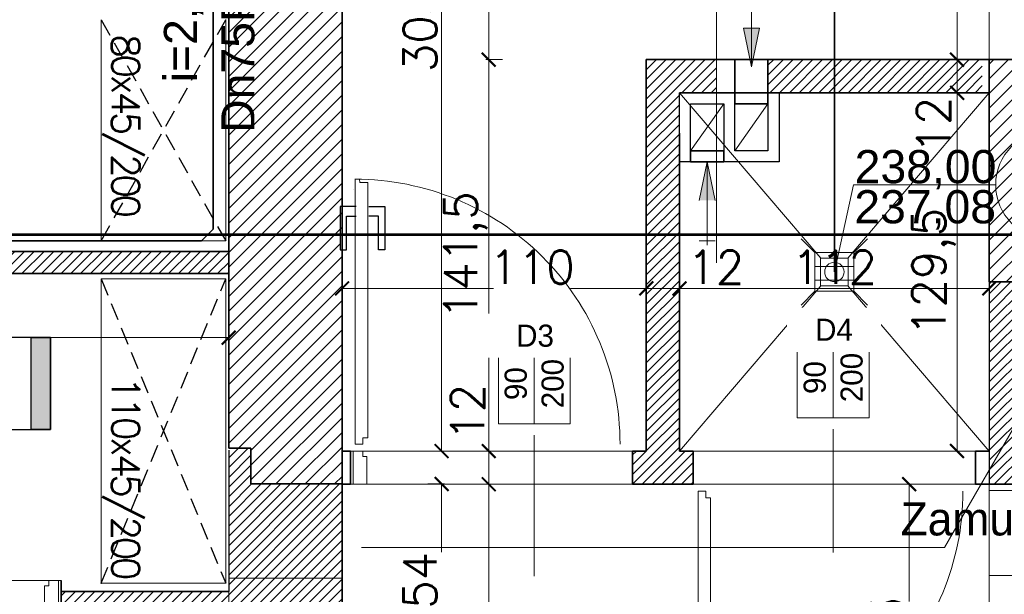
# Model space of a CAD drawing. Header units: millimetres. Extents: x -740 to 33545, y 5178 to 22494.
# Tile 116 of 250: x 9529 to 9885, y 10966 to 11173. Entities that reach past the tile are written whole.
import ezdxf
from ezdxf.lldxf.tags import DXFTag

# ---------------------------------------------------------------- set-up
doc = ezdxf.new("R2010")
doc.units = ezdxf.units.MM
doc.header["$MEASUREMENT"] = 0
doc.linetypes.add('DASHED2', pattern=[9.525, 6.35, -3.175])
doc.layers.get('Defpoints').update_dxf_attribs({"color": 252})
for name, color, linetype, lineweight in [('_IS_EKO_KS_opis', 7, 'Continuous', 15), ('_IS_EKO_KS_prow_w_posadzce', 34, 'Continuous', 35), ('_IS_EKO_opis', 7, 'Continuous', 18), ('A_istniejÄ…ce Ĺ›ciany', 252, 'Continuous', 35), ('A_izolacja', 252, 'Continuous', 9), ('A_l.przekrojowa', 252, 'Continuous', 30), ('A_l.przerywana', 252, 'ICAD_ISO03W100', 9), ('A_linia przekrojowa', 252, 'Continuous', 30), ('A_opisy', 252, 'Continuous', 15), ('A_projektowane sciany', 252, 'Continuous', 35), ('k_wyburzenia widoczne', 252, 'PNEUMATIC2', 18), ('l. przekrojowa', 252, 'Continuous', 30), ('l.przerywana', 252, 'ICAD_ISO03W100', 5), ('l.wypeĹ‚nien', 252, 'Continuous', 5), ('Nowe_820-G Rysunki Obrazki_Nr_piĂłra__23', 252, 'Continuous', 15), ('wymiarowanie', 252, 'Continuous', 9)]:
    doc.layers.add(name, color=color, linetype=linetype, lineweight=lineweight)
for name, color, linetype in [('D-opis', 252, 'Continuous'), ('stolarka', 252, 'Continuous'), ('tabelki opis', 252, 'Continuous'), ('TECHNOLOGIA KUCHNI', 252, 'Continuous'), ('ULTRA-GASTRO TECHNOLOGIA', 252, 'Continuous')]:
    doc.layers.add(name, color=color, linetype=linetype)
doc.styles.add('Arial_1', font='arial.ttf')
doc.styles.add('ROMANS', font='romans')
doc.styles.add('styl2', font='simplex.shx')
tags = doc.linetypes.add('DASH', pattern=[15, 10, -5]).pattern_tags.tags
tags[6:7] = [DXFTag(74, 4), DXFTag(75, 0), DXFTag(340, '0'), DXFTag(46, 0.0), DXFTag(50, 0.0), DXFTag(44, 0.0), DXFTag(45, 0.0)]
tags[4:5] = [DXFTag(74, 4), DXFTag(75, 0), DXFTag(340, '0'), DXFTag(46, 0.0), DXFTag(50, 0.0), DXFTag(44, 0.0), DXFTag(45, 0.0)]
tags = doc.linetypes.add('ICAD_ISO03W100', pattern=[30, 12, -18]).pattern_tags.tags
tags[6:7] = [DXFTag(74, 4), DXFTag(75, 0), DXFTag(340, '0'), DXFTag(46, 1.0), DXFTag(50, 0.0), DXFTag(44, 0.0), DXFTag(45, 0.0)]
tags[4:5] = [DXFTag(74, 4), DXFTag(75, 0), DXFTag(340, '0'), DXFTag(46, 1.0), DXFTag(50, 0.0), DXFTag(44, 0.0), DXFTag(45, 0.0)]
doc.linetypes.add('PNEUMATIC2', pattern='A,0.5,-0.25,["//",Standard,S=0.2,R=0,X=-0.1,Y=-0.1],-0.25', length=1)
doc.dimstyles.new('Skala 1-50', dxfattribs={"dimtxt": 12, "dimasz": 5, "dimexe": 1, "dimexo": 1, "dimgap": 1.5, "dimtad": 1, "dimdec": 1, "dimrnd": 0.5, "dimtxsty": 'styl2', "dimblk": 'ARCHTICK', "dimcen": 5, "dimadec": 0, "dimazin": 0, "dimtfac": 1, "dimtdec": 1, "dimtmove": 1, "dimatfit": 3, "dimldrblk": 'ARCHTICK', "dimfxl": 0, "dimlwd": -1, "dimlwe": -1, "dimarcsym": 0})

# ---------------------------------------------------------------- blocks, each defined once
blk = doc.blocks.new('_ArchTick')
at = {"color": 0, "linetype": 'ByBlock', "const_width": 0.15}
blk.add_lwpolyline([(-0.5, -0.5), (0.5, 0.5)], dxfattribs=at)
blk = doc.blocks.new('*D1150')
at = {"layer": 'Defpoints', "color": 0}
for p in [(9604.19, 11058.36), (9392.19, 11045.19), (9604.19, 11029.7)]:
    blk.add_point(p, dxfattribs=at)
at = {"layer": 'wymiarowanie', "color": 0}
for p, q in [((9392.19, 11053.36), (9392.19, 11059.36)), ((9392.19, 11058.36), (9604.19, 11058.36)), ((9604.19, 11053.36), (9604.19, 11059.36))]:
    blk.add_line(p, q, dxfattribs=at)
at = {"layer": 'wymiarowanie', "color": 0, "xscale": 5, "yscale": 5, "zscale": 5, "rotation": 180}
blk.add_blockref('_ArchTick', (9392.19, 11058.36), dxfattribs=at)
at = {"layer": 'wymiarowanie', "color": 0, "xscale": 5, "yscale": 5, "zscale": 5}
blk.add_blockref('_ArchTick', (9604.19, 11058.36), dxfattribs=at)
at = {"layer": 'wymiarowanie', "color": 0, "insert": (9498.19, 11066.01), "char_height": 12, "attachment_point": 5, "style": 'styl2'}
blk.add_mtext('212', dxfattribs=at)
blk = doc.blocks.new('*D1263')
at = {"layer": 'Defpoints', "color": 0}
for p in [(9721.12, 11005.32), (9698.22, 10834.32), (9713.4, 10834.32)]:
    blk.add_point(p, dxfattribs=at)
at = {"layer": 'wymiarowanie', "color": 0}
for p, q in [((9703.22, 11005.32), (9697.22, 11005.32)), ((9698.22, 11005.32), (9698.22, 10834.32)), ((9703.22, 10834.32), (9697.22, 10834.32))]:
    blk.add_line(p, q, dxfattribs=at)
at = {"layer": 'wymiarowanie', "color": 0, "xscale": 5, "yscale": 5, "zscale": 5}
for p, rotation in [((9698.22, 11005.32), 90), ((9698.22, 10834.32), 270)]:
    blk.add_blockref('_ArchTick', p, dxfattribs=dict(at, rotation=rotation))
at = {"layer": 'wymiarowanie', "color": 0, "insert": (9690.57, 10919.82), "char_height": 12, "attachment_point": 5, "rotation": 90, "style": 'styl2'}
blk.add_mtext('171', dxfattribs=at)
blk = doc.blocks.new('*D2249')
at = {"layer": 'Defpoints', "color": 0}
for p in [(9698.22, 11017.32), (9711.23, 11017.32), (9711.23, 11005.32)]:
    blk.add_point(p, dxfattribs=at)
at = {"layer": 'wymiarowanie', "color": 0}
for p, q in [((9703.22, 11017.32), (9697.22, 11017.32)), ((9698.22, 11005.32), (9698.22, 11017.32)), ((9703.22, 11005.32), (9697.22, 11005.32))]:
    blk.add_line(p, q, dxfattribs=at)
at = {"layer": 'wymiarowanie', "color": 0, "xscale": 5, "yscale": 5, "zscale": 5}
for p, rotation in [((9698.22, 11017.32), 90), ((9698.22, 11005.32), 270)]:
    blk.add_blockref('_ArchTick', p, dxfattribs=dict(at, rotation=rotation))
at = {"layer": 'wymiarowanie', "color": 0, "insert": (9690.57, 11031.37), "char_height": 12, "attachment_point": 5, "rotation": 90, "style": 'styl2'}
blk.add_mtext('12', dxfattribs=at)
blk = doc.blocks.new('*D2250')
at = {"layer": 'Defpoints', "color": 0}
for p in [(9698.22, 11158.89), (9755.19, 11158.89), (9726.82, 11017.32)]:
    blk.add_point(p, dxfattribs=at)
at = {"layer": 'wymiarowanie', "color": 0}
for p, q in [((9703.22, 11158.89), (9697.22, 11158.89)), ((9698.22, 11017.32), (9698.22, 11158.89)), ((9703.22, 11017.32), (9697.22, 11017.32))]:
    blk.add_line(p, q, dxfattribs=at)
at = {"layer": 'wymiarowanie', "color": 0, "xscale": 5, "yscale": 5, "zscale": 5}
for p, rotation in [((9698.22, 11158.89), 90), ((9698.22, 11017.32), 270)]:
    blk.add_blockref('_ArchTick', p, dxfattribs=dict(at, rotation=rotation))
at = {"layer": 'wymiarowanie', "color": 0, "insert": (9689.88, 11088.11), "char_height": 12, "attachment_point": 5, "rotation": 90, "style": 'styl2'}
blk.add_mtext('141,5', dxfattribs=at)
blk = doc.blocks.new('*D2251')
at = {"layer": 'Defpoints', "color": 0}
for p in [(9698.22, 11322.32), (9736.51, 11322.32), (9755.19, 11158.89)]:
    blk.add_point(p, dxfattribs=at)
at = {"layer": 'wymiarowanie', "color": 0}
for p, q in [((9703.22, 11322.32), (9697.22, 11322.32)), ((9698.22, 11158.89), (9698.22, 11322.32)), ((9703.22, 11158.89), (9697.22, 11158.89))]:
    blk.add_line(p, q, dxfattribs=at)
at = {"layer": 'wymiarowanie', "color": 0, "xscale": 5, "yscale": 5, "zscale": 5}
for p, rotation in [((9698.22, 11322.32), 90), ((9698.22, 11158.89), 270)]:
    blk.add_blockref('_ArchTick', p, dxfattribs=dict(at, rotation=rotation))
at = {"layer": 'wymiarowanie', "color": 0, "insert": (9689.88, 11240.61), "char_height": 12, "attachment_point": 5, "rotation": 90, "style": 'styl2'}
blk.add_mtext('163,5', dxfattribs=at)
blk = doc.blocks.new('*D2468')
at = {"layer": 'Defpoints', "color": 0}
for p in [(9755.19, 11076.16), (9645.19, 11075.19), (9755.19, 11075.19)]:
    blk.add_point(p, dxfattribs=at)
at = {"layer": 'wymiarowanie', "color": 0}
for p, q in [((9645.19, 11076.19), (9645.19, 11077.16)), ((9645.19, 11076.16), (9699.97, 11076.16)), ((9755.19, 11076.16), (9727.81, 11076.16)), ((9755.19, 11076.19), (9755.19, 11077.16))]:
    blk.add_line(p, q, dxfattribs=at)
at = {"layer": 'wymiarowanie', "color": 0, "xscale": 5, "yscale": 5, "zscale": 5, "rotation": 180}
blk.add_blockref('_ArchTick', (9645.19, 11076.16), dxfattribs=at)
at = {"layer": 'wymiarowanie', "color": 0, "xscale": 5, "yscale": 5, "zscale": 5}
blk.add_blockref('_ArchTick', (9755.19, 11076.16), dxfattribs=at)
at = {"layer": 'wymiarowanie', "color": 0, "insert": (9713.89, 11083.86), "char_height": 12, "attachment_point": 5, "style": 'styl2'}
blk.add_mtext('110', dxfattribs=at)
blk = doc.blocks.new('*D2469')
at = {"layer": 'Defpoints', "color": 0}
for p in [(9767.19, 11076.16), (9755.19, 11075.19), (9767.19, 11063.33)]:
    blk.add_point(p, dxfattribs=at)
at = {"layer": 'wymiarowanie', "color": 0}
for p, q in [((9755.19, 11076.19), (9755.19, 11077.16)), ((9755.19, 11076.16), (9767.19, 11076.16)), ((9767.19, 11071.16), (9767.19, 11077.16))]:
    blk.add_line(p, q, dxfattribs=at)
at = {"layer": 'wymiarowanie', "color": 0, "xscale": 5, "yscale": 5, "zscale": 5, "rotation": 180}
blk.add_blockref('_ArchTick', (9755.19, 11076.16), dxfattribs=at)
at = {"layer": 'wymiarowanie', "color": 0, "xscale": 5, "yscale": 5, "zscale": 5}
blk.add_blockref('_ArchTick', (9767.19, 11076.16), dxfattribs=at)
at = {"layer": 'wymiarowanie', "color": 0, "insert": (9780.35, 11083.81), "char_height": 12, "attachment_point": 5, "style": 'styl2'}
blk.add_mtext('12', dxfattribs=at)
blk = doc.blocks.new('*D2470')
at = {"layer": 'Defpoints', "color": 0}
for p in [(9879.19, 11076.16), (9767.19, 11063.33), (9879.19, 11061.38)]:
    blk.add_point(p, dxfattribs=at)
at = {"layer": 'wymiarowanie', "color": 0}
for p, q in [((9767.19, 11071.16), (9767.19, 11077.16)), ((9767.19, 11076.16), (9879.19, 11076.16)), ((9879.19, 11071.16), (9879.19, 11077.16))]:
    blk.add_line(p, q, dxfattribs=at)
at = {"layer": 'wymiarowanie', "color": 0, "xscale": 5, "yscale": 5, "zscale": 5, "rotation": 180}
blk.add_blockref('_ArchTick', (9767.19, 11076.16), dxfattribs=at)
at = {"layer": 'wymiarowanie', "color": 0, "xscale": 5, "yscale": 5, "zscale": 5}
blk.add_blockref('_ArchTick', (9879.19, 11076.16), dxfattribs=at)
at = {"layer": 'wymiarowanie', "color": 0, "insert": (9823.19, 11083.81), "char_height": 12, "attachment_point": 5, "style": 'styl2'}
blk.add_mtext('112', dxfattribs=at)
blk = doc.blocks.new('*D2471')
at = {"layer": 'Defpoints', "color": 0}
for p in [(9867.56, 11146.89), (9888.94, 11146.89), (9888.94, 11017.32)]:
    blk.add_point(p, dxfattribs=at)
at = {"layer": 'wymiarowanie', "color": 0}
for p, q in [((9872.56, 11146.89), (9866.56, 11146.89)), ((9867.56, 11017.32), (9867.56, 11146.89)), ((9872.56, 11017.32), (9866.56, 11017.32))]:
    blk.add_line(p, q, dxfattribs=at)
at = {"layer": 'wymiarowanie', "color": 0, "xscale": 5, "yscale": 5, "zscale": 5}
for p, rotation in [((9867.56, 11146.89), 90), ((9867.56, 11017.32), 270)]:
    blk.add_blockref('_ArchTick', p, dxfattribs=dict(at, rotation=rotation))
at = {"layer": 'wymiarowanie', "color": 0, "insert": (9859.21, 11082.11), "char_height": 12, "attachment_point": 5, "rotation": 90, "style": 'styl2'}
blk.add_mtext('129,5', dxfattribs=at)
blk = doc.blocks.new('*D2472')
at = {"layer": 'Defpoints', "color": 0}
for p in [(9867.56, 11158.89), (9888.94, 11158.89), (9888.94, 11146.89)]:
    blk.add_point(p, dxfattribs=at)
at = {"layer": 'wymiarowanie', "color": 0}
for p, q in [((9872.56, 11158.89), (9866.56, 11158.89)), ((9867.56, 11146.89), (9867.56, 11158.89)), ((9872.56, 11146.89), (9866.56, 11146.89))]:
    blk.add_line(p, q, dxfattribs=at)
at = {"layer": 'wymiarowanie', "color": 0, "xscale": 5, "yscale": 5, "zscale": 5}
for p, rotation in [((9867.56, 11158.89), 90), ((9867.56, 11146.89), 270)]:
    blk.add_blockref('_ArchTick', p, dxfattribs=dict(at, rotation=rotation))
at = {"layer": 'wymiarowanie', "color": 0, "insert": (9859.06, 11135.22), "char_height": 12, "attachment_point": 5, "rotation": 90, "style": 'styl2'}
blk.add_mtext('12', dxfattribs=at)
blk = doc.blocks.new('*D2473')
at = {"layer": 'Defpoints', "color": 0}
for p in [(9867.56, 11234.32), (9888.94, 11234.32), (9888.94, 11158.89)]:
    blk.add_point(p, dxfattribs=at)
at = {"layer": 'wymiarowanie', "color": 0}
for p, q in [((9872.56, 11234.32), (9866.56, 11234.32)), ((9867.56, 11158.89), (9867.56, 11234.32)), ((9872.56, 11158.89), (9866.56, 11158.89))]:
    blk.add_line(p, q, dxfattribs=at)
at = {"layer": 'wymiarowanie', "color": 0, "xscale": 5, "yscale": 5, "zscale": 5}
for p, rotation in [((9867.56, 11234.32), 90), ((9867.56, 11158.89), 270)]:
    blk.add_blockref('_ArchTick', p, dxfattribs=dict(at, rotation=rotation))
at = {"layer": 'wymiarowanie', "color": 0, "insert": (9859.36, 11196.61), "char_height": 12, "attachment_point": 5, "rotation": 90, "style": 'styl2'}
blk.add_mtext('75,5', dxfattribs=at)
blk = doc.blocks.new('*D2728')
at = {"layer": 'Defpoints', "color": 0}
for p in [(9681.17, 11322.32), (9708.86, 11322.32), (9708.86, 11017.32)]:
    blk.add_point(p, dxfattribs=at)
at = {"layer": 'wymiarowanie', "color": 0}
for p, q in [((9686.17, 11322.32), (9680.17, 11322.32)), ((9681.17, 11017.32), (9681.17, 11322.32)), ((9686.17, 11017.32), (9680.17, 11017.32))]:
    blk.add_line(p, q, dxfattribs=at)
at = {"layer": 'wymiarowanie', "color": 0, "xscale": 5, "yscale": 5, "zscale": 5}
for p, rotation in [((9681.17, 11322.32), 90), ((9681.17, 11017.32), 270)]:
    blk.add_blockref('_ArchTick', p, dxfattribs=dict(at, rotation=rotation))
at = {"layer": 'wymiarowanie', "color": 0, "insert": (9673.37, 11169.82), "char_height": 12, "attachment_point": 5, "rotation": 90, "style": 'styl2'}
blk.add_mtext('305', dxfattribs=at)
blk = doc.blocks.new('*D2729')
at = {"layer": 'Defpoints', "color": 0}
for p in [(9879.19, 11005.32), (9850.24, 10862.32), (9879.19, 10862.32)]:
    blk.add_point(p, dxfattribs=at)
at = {"layer": 'wymiarowanie', "color": 0}
for p, q in [((9855.24, 11005.32), (9849.24, 11005.32)), ((9850.24, 11005.32), (9850.24, 10962.89)), ((9850.24, 10862.32), (9850.24, 10935.16)), ((9855.24, 10862.32), (9849.24, 10862.32))]:
    blk.add_line(p, q, dxfattribs=at)
at = {"layer": 'wymiarowanie', "color": 0, "xscale": 5, "yscale": 5, "zscale": 5}
for p, rotation in [((9850.24, 11005.32), 90), ((9850.24, 10862.32), 270)]:
    blk.add_blockref('_ArchTick', p, dxfattribs=dict(at, rotation=rotation))
at = {"layer": 'wymiarowanie', "color": 0, "insert": (9842.44, 10949.03), "char_height": 12, "attachment_point": 5, "rotation": 90, "style": 'styl2'}
blk.add_mtext('143', dxfattribs=at)
blk = doc.blocks.new('*D2731')
at = {"layer": 'Defpoints', "color": 0}
for p in [(9645.19, 11005.43), (9645.19, 10951.32), (9681.17, 10951.32)]:
    blk.add_point(p, dxfattribs=at)
at = {"layer": 'wymiarowanie', "color": 0}
for p, q in [((9676.17, 11005.43), (9682.17, 11005.43)), ((9681.17, 11005.43), (9681.17, 10980.77)), ((9681.17, 10951.32), (9681.17, 10960.38)), ((9676.17, 10951.32), (9682.17, 10951.32))]:
    blk.add_line(p, q, dxfattribs=at)
at = {"layer": 'wymiarowanie', "color": 0, "xscale": 5, "yscale": 5, "zscale": 5}
for p, rotation in [((9681.17, 11005.43), 90), ((9681.17, 10951.32), 270)]:
    blk.add_blockref('_ArchTick', p, dxfattribs=dict(at, rotation=rotation))
at = {"layer": 'wymiarowanie', "color": 0, "insert": (9673.37, 10970.57), "char_height": 12, "attachment_point": 5, "rotation": 90, "style": 'styl2'}
blk.add_mtext('54', dxfattribs=at)

msp = doc.modelspace()

# ---------------------------------------------------------------- hatches: boundary and pattern name
at = {"layer": 'l.wypeĹ‚nien'}
h = msp.add_hatch(dxfattribs=at)
h.set_pattern_fill('ANSI31', color=256, scale=30, style=0)
edge = h.paths.add_edge_path()
edge.add_line((8932.19, 10920.7), (8932.19, 10978.67))
edge.add_line((8932.19, 10978.67), (8932.19, 11023.17))
edge.add_line((8932.19, 11023.17), (8932.19, 11086.55))
edge.add_line((8932.19, 11086.55), (8932.19, 11090.05))
edge.add_line((8932.19, 11090.05), (8887.19, 11090.05))
edge.add_line((8887.19, 11090.05), (8887.19, 10920.7))
edge.add_line((8887.19, 10920.7), (8932.19, 10920.7))
h.paths.add_polyline_path([(9644.52, 11095.63), (9645.19, 11095.63), (9645.19, 11322.32), (9879.19, 11322.32), (9879.19, 11234.32), (9924.19, 11234.32), (9924.19, 11368.7), (9592.09, 11368.7), (9506.19, 11368.7), (9506.19, 11323.52), (9604.19, 11323.52), (9604.19, 11095.63)])
h.paths.add_polyline_path([(8887.19, 10686.04), (8932.19, 10686.04), (8932.19, 10794.52), (9246.19, 10794.52), (9246.19, 10833.52), (9259.19, 10833.52), (9259.19, 10907.02), (9235.19, 10907.02), (9235.19, 10833.52), (8932.19, 10833.52), (8932.19, 10920.7), (8887.19, 10920.7)])
h.paths.add_polyline_path([(8975.77, 11323.52), (9235.19, 11323.52), (9259.19, 11323.52), (9360.94, 11323.52), (9360.94, 11368.7), (8975.77, 11368.7)])
h.paths.add_polyline_path([(8887.19, 11368.7), (8887.19, 11236.3), (8907.93, 11236.3), (8932.19, 11236.3), (8932.19, 11323.52), (8975.77, 11323.52), (8975.77, 11368.7)])
h.paths.add_polyline_path([(9604.19, 11095.63), (9644.52, 11095.63), (9644.52, 11090.06), (9645.19, 11090.06), (9645.19, 11005.43), (9612.19, 11005.43), (9612.19, 11018.43), (9604.19, 11018.43)])
h.paths.add_polyline_path([(9924.19, 11095.63), (9924.19, 11158.89), (9879.19, 11158.89), (9879.19, 11095.63)])
h.paths.add_polyline_path([(9246.19, 10833.52), (9246.19, 10794.52), (9266.19, 10794.52), (9266.19, 10833.52)])
h.paths.add_polyline_path([(9879.19, 11078.49), (9924.19, 11078.59), (9924.19, 11095.63), (9879.19, 11095.63)])
h.paths.add_polyline_path([(9259.19, 10907.02), (9259.19, 10927.02), (9250.18, 10927.02), (9235.19, 10927.02), (9235.19, 10907.02)])
h.paths.add_polyline_path([(9235.19, 11072.32), (9235.19, 11052.32), (9259.19, 11052.32), (9259.19, 11072.32)])
h.paths.add_polyline_path([(9235.19, 11029.02), (9250.18, 11029.02), (9259.19, 11029.02), (9259.19, 11035.15), (9259.19, 11049.02), (9235.19, 11049.02)])
h.paths.add_polyline_path([(9235.19, 11323.52), (9235.19, 11303.52), (9259.19, 11303.52), (9259.19, 11323.52)])
h.paths.add_polyline_path([(9235.19, 11186.92), (9259.19, 11186.92), (9259.19, 11186.92), (9259.19, 11191.52), (9259.19, 11199.52), (9259.19, 11199.52), (9235.19, 11199.52), (9235.19, 11191.52)])
h.paths.add_polyline_path([(9235.19, 11174.32), (9247.19, 11174.32), (9259.19, 11174.32), (9259.19, 11174.32), (9259.19, 11186.92), (9259.19, 11186.92), (9235.19, 11186.92), (9235.19, 11174.32)])
h.paths.add_polyline_path([(9259.19, 11049.02), (9259.19, 11051.92), (9259.19, 11052.32), (9235.19, 11052.32), (9235.19, 11049.02), (9259.19, 11049.02)])
h = msp.add_hatch(dxfattribs=at)
h.set_pattern_fill('ANSI31', color=256, scale=20, style=0)
h.paths.add_polyline_path([(9755.19, 11017.32), (9750.19, 11017.32), (9750.19, 11005.32), (9772.19, 11005.32), (9772.19, 11017.32), (9767.19, 11017.32), (9767.19, 11095.63), (9755.19, 11095.63)])
h.paths.add_polyline_path([(9799.19, 11146.89), (9803.19, 11146.89), (9876.69, 11146.89), (9876.69, 11158.89), (9799.19, 11158.89)])
h.paths.add_polyline_path([(9755.19, 11123.32), (9755.19, 11158.89), (9780.56, 11158.89), (9780.56, 11146.89), (9767.19, 11146.89), (9767.19, 11132.32), (9767.19, 11123.32)])
h.paths.add_polyline_path([(9755.19, 11123.32), (9767.19, 11123.32), (9767.19, 11121.89), (9767.19, 11121.89), (9767.19, 11105.32), (9755.19, 11105.32)])
h.paths.add_polyline_path([(9767.19, 11095.63), (9767.19, 11105.32), (9755.19, 11105.32), (9755.19, 11095.63)])
h = msp.add_hatch(dxfattribs=at)
h.set_pattern_fill('ANSI31', color=256, scale=20, style=0)
h.paths.add_polyline_path([(9094.19, 10833.52), (9094.19, 11054.32), (9235.19, 11054.32), (9235.19, 11066.32), (9077.19, 11066.32), (9077.19, 11054.32), (9082.19, 11054.32), (9082.19, 10946.52), (9077.19, 10946.52), (9077.19, 10938.52), (9082.19, 10938.52), (9082.19, 10833.52), (9094.19, 10833.52)])
h.paths.add_polyline_path([(9384.19, 10958.52), (9451.64, 10958.52), (9451.64, 10966.52), (9392.19, 10966.52), (9392.19, 11081.52), (9604.19, 11081.52), (9604.19, 11089.52), (9392.19, 11089.52), (9392.19, 11094.52), (9384.19, 11094.52)])
h.paths.add_polyline_path([(9612.19, 11005.43), (9645.19, 11005.43), (9645.19, 10990.32), (9645.19, 10978.32), (9645.19, 10951.32), (9604.19, 10951.32), (9604.19, 10958.52), (9543.64, 10958.52), (9543.64, 10966.52), (9604.19, 10966.52), (9604.19, 11018.43), (9612.19, 11018.43)])
h.paths.add_polyline_path([(8932.19, 11054.32), (8975.19, 11054.32), (8975.19, 11066.32), (8932.19, 11066.32)])
h.paths.add_polyline_path([(8932.19, 10938.52), (8985.19, 10938.52), (8985.19, 10946.52), (8932.19, 10946.52)])
h = msp.add_hatch(dxfattribs=at)
h.set_pattern_fill('ANSI31', color=256, scale=20, style=0)
h.paths.add_polyline_path([(9879.19, 11078.49), (9879.19, 11005.32), (9924.19, 11005.32), (9924.19, 11078.49), (9879.19, 11078.49)])
at = {"layer": 'tabelki opis'}
msp.add_hatch(color=256, dxfattribs=at).paths.add_polyline_path([(9539.77, 11025.09), (9539.77, 11058.36), (9532.8, 11058.36), (9532.8, 11025.09)])
at = {"layer": 'wymiarowanie'}
h = msp.add_hatch(color=256, dxfattribs=at)
h.paths.add_polyline_path([(9793.19, 11156.32), (9790.29, 11170.22), (9793.19, 11170.22)])
h.paths.add_polyline_path([(9796.08, 11170.22), (9793.19, 11156.32), (9793.19, 11170.22)])
h = msp.add_hatch(color=256, dxfattribs=at)
h.paths.add_polyline_path([(9777.19, 11121.89), (9774.29, 11107.99), (9777.19, 11107.99)])
h.paths.add_polyline_path([(9780.08, 11107.99), (9777.19, 11121.89), (9777.19, 11107.99)])

# ---------------------------------------------------------------- linework, layer by layer
at = {"layer": '_IS_EKO_KS_prow_w_posadzce'}
for p, q in [((9598.6, 11308.95), (9598.6, 11097.57)), ((9823.19, 11082.11), (9823.19, 11286.1)), ((9594.35, 11093.32), (9598.6, 11097.57)), ((9508.16, 11093.32), (9594.35, 11093.32))]:
    msp.add_line(p, q, dxfattribs=at)
at = {"layer": '_IS_EKO_opis'}
for p, q in [((9830.1, 11113.61), (9823.19, 11082.11)), ((9881.52, 11113.61), (9830.1, 11113.61)), ((9816.19, 11089.11), (9811.19, 11094.11)), ((9830.19, 11089.11), (9835.19, 11094.11)), ((9830.19, 11089.11), (9816.19, 11089.11)), ((9816.19, 11089.11), (9816.19, 11075.11)), ((9830.19, 11075.11), (9830.19, 11089.11)), ((9816.19, 11084.11), (9830.19, 11084.11)), ((9816.19, 11079.11), (9830.19, 11079.11)), ((9816.19, 11075.11), (9830.19, 11075.11))]:
    msp.add_line(p, q, dxfattribs=at)
for centre, radius in [((9901.07, 11113.61), 19.55), ((9823.19, 11082.11), 3.5)]:
    msp.add_circle(centre, radius, dxfattribs=at)
at = {"layer": 'A_istniejÄ…ce Ĺ›ciany'}
msp.add_line((9612.19, 11018.43), (9612.19, 11005.43), dxfattribs=at)
for points in [[(9604.19, 11018.43), (9604.19, 11323.52)], [(9645.19, 11005.43), (9645.19, 11322.32)], [(9879.19, 11158.89), (9879.19, 11078.49)], [(9924.19, 11158.89), (9879.19, 11158.89)], [(9879.19, 11078.49), (9924.19, 11078.49)], [(9604.19, 11018.43), (9612.19, 11018.43)], [(9612.19, 11005.43), (9645.19, 11005.43)], [(9924.19, 11005.32), (9879.19, 11005.32)]]:
    msp.add_lwpolyline(points, dxfattribs=at)
at = {"layer": 'A_izolacja'}
for p, q in [((9767.19, 11146.89), (9818.32, 11087.11)), ((9879.19, 11146.89), (9828.06, 11087.11))]:
    msp.add_line(p, q, dxfattribs=at)
msp.add_lwpolyline([(9818.19, 11087.11), (9828.19, 11087.11), (9828.19, 11077.11), (9818.19, 11077.11), (9818.19, 11087.11)], dxfattribs=at)
at = {"layer": 'A_l.przekrojowa'}
msp.add_lwpolyline([(9767.19, 11121.89), (9767.19, 11146.89), (9803.19, 11146.89), (9803.19, 11121.89)], close=True, dxfattribs=at)
at = {"layer": 'A_l.przekrojowa', "ltscale": 0.3}
for points in [[(9771.19, 11125.89), (9771.19, 11142.89), (9783.19, 11142.89), (9783.19, 11125.89)], [(9787.19, 11125.89), (9787.19, 11142.89), (9799.19, 11142.89), (9799.19, 11125.89)]]:
    msp.add_lwpolyline(points, close=True, dxfattribs=at)
at = {"layer": 'A_l.przerywana', "ltscale": 0.3}
for points in [[(9750.19, 11005.32), (9750.19, 11017.32), (9648.19, 11017.32), (9648.19, 11005.32)], [(9874.19, 11005.32), (9874.19, 11017.32), (9772.19, 11017.32), (9772.19, 11005.32)], [(9543.64, 10958.52), (9543.64, 10970.52), (9451.64, 10970.52), (9451.64, 10958.52)]]:
    msp.add_lwpolyline(points, close=True, dxfattribs=at)
for points in [[(9772.19, 11005.32), (9772.19, 11017.32)], [(9874.19, 11005.32), (9874.19, 11017.32)], [(9874.19, 11005.32), (9874.19, 11017.32)]]:
    msp.add_lwpolyline(points, dxfattribs=at)
at = {"layer": 'A_linia przekrojowa'}
msp.add_line((9604.19, 11017.63), (9604.19, 10966.52), dxfattribs=at)
at = {"layer": 'A_opisy'}
for p, q in [((9822.8, 10980.7), (9822.8, 11035.7)), ((9714.69, 10972.12), (9714.69, 11027.12))]:
    msp.add_line(p, q, dxfattribs=at)
at = {"layer": 'A_projektowane sciany'}
for p, q in [((9879.19, 11158.89), (9755.19, 11158.89)), ((9879.19, 11146.89), (9767.19, 11146.89)), ((9604.19, 11089.52), (9392.19, 11089.52)), ((9604.19, 11081.52), (9392.19, 11081.52)), ((9645.19, 11032.43), (9645.19, 11017.32)), ((9648.19, 11017.32), (9645.19, 11017.32)), ((9648.19, 11017.32), (9648.19, 11005.32)), ((9755.19, 11017.32), (9750.19, 11017.32)), ((9750.19, 11017.32), (9750.19, 11005.32)), ((9772.19, 11017.32), (9767.19, 11017.32)), ((9772.19, 11017.32), (9772.19, 11005.32)), ((9874.19, 11017.32), (9874.19, 11005.32)), ((9874.19, 11017.32), (9874.19, 11005.32)), ((9879.19, 11017.32), (9874.19, 11017.32)), ((9645.19, 11005.43), (9645.19, 10951.32)), ((9648.19, 11005.32), (9645.19, 11005.32)), ((9772.19, 11005.32), (9750.19, 11005.32)), ((9879.19, 11005.32), (9874.19, 11005.32)), ((9543.64, 10958.52), (9543.64, 10970.52)), ((9604.19, 10966.52), (9543.64, 10966.52))]:
    msp.add_line(p, q, dxfattribs=at)
for points in [[(9755.19, 11017.32), (9755.19, 11158.89)], [(9767.19, 11017.32), (9767.19, 11132.32)]]:
    msp.add_lwpolyline(points, dxfattribs=at)
for points in [[(9787.19, 11142.89), (9799.19, 11142.89), (9799.19, 11158.89), (9787.19, 11158.89)], [(9771.19, 11125.89), (9783.19, 11125.89), (9783.19, 11121.89), (9771.19, 11121.89)]]:
    msp.add_lwpolyline(points, close=True, dxfattribs=at)
at = {"layer": 'D-opis', "linetype": 'DASH', "lineweight": 0, "ltscale": 2.5, "const_width": 1}
msp.add_lwpolyline([(10251.78, 11095.63), (8796.61, 11095.63)], dxfattribs=at)
at = {"layer": 'k_wyburzenia widoczne', "ltscale": 15}
for points in [[(9879.19, 11003.05), (9879.19, 10972.32)], [(9924.19, 11003.05), (9879.19, 11003.05)], [(9879.19, 10972.32), (9924.19, 10972.32)]]:
    msp.add_lwpolyline(points, dxfattribs=at)
at = {"layer": 'l. przekrojowa'}
msp.add_lwpolyline([(9879.19, 11078.49), (9879.19, 11005.32), (9924.19, 11005.32), (9924.19, 11078.49)], dxfattribs=at)
at = {"layer": 'l.przerywana', "ltscale": 0.3}
for p, q in [((9771.19, 11125.89), (9783.19, 11142.89)), ((9787.19, 11125.89), (9799.19, 11142.89))]:
    msp.add_line(p, q, dxfattribs=at)
at = {"layer": 'l.przerywana', "lineweight": 13, "ltscale": 0.3}
msp.add_lwpolyline([(9879.19, 10862.32), (9879.19, 11234.32)], dxfattribs=at)
at = {"layer": 'l.przerywana', "ltscale": 0.3}
msp.add_lwpolyline([(9604.19, 10971.32), (9645.19, 10971.32), (9645.19, 10833.52), (9604.19, 10833.52)], close=True, dxfattribs=at)
at = {"layer": 'Nowe_820-G Rysunki Obrazki_Nr_piĂłra__23', "linetype": 'Continuous', "lineweight": 15}
msp.add_lwpolyline([(9649.27, 11112.03), (9649.26, 11112.03)], dxfattribs=at)
at = {"layer": 'stolarka', "lineweight": 9}
for points in [[(9652.72, 11019.87), (9649.94, 11019.87), (9649.94, 11115.64), (9651.44, 11115.63), (9651.62, 11114.48), (9654.46, 11114.48), (9654.46, 11022.17), (9652.72, 11022.17), (9652.72, 11019.87)], [(9654.19, 11015.35), (9652.67, 11015.35), (9652.67, 11017.32), (9649.14, 11017.32), (9649.14, 11005.32), (9654.19, 11005.32), (9654.19, 11015.35)], [(9776.72, 11002.77), (9773.94, 11002.77), (9773.94, 10907.01), (9775.44, 10907.02), (9775.62, 10908.17), (9778.46, 10908.17), (9778.46, 11000.47), (9776.72, 11000.47), (9776.72, 11002.77)]]:
    msp.add_lwpolyline(points, dxfattribs=at)
at = {"layer": 'stolarka'}
for points in [[(9650.32, 11105.73), (9644.52, 11105.73), (9644.52, 11090.06), (9646.84, 11090.06), (9646.84, 11102.24), (9650.32, 11102.24)], [(9654.85, 11105.73), (9660.65, 11105.73), (9660.65, 11090.06), (9658.33, 11090.06), (9658.33, 11102.24), (9654.85, 11102.24)]]:
    msp.add_lwpolyline(points, dxfattribs=at)
at = {"layer": 'stolarka', "linetype": 'ICAD_ISO03W100', "lineweight": 13, "ltscale": 0.3}
for centre, start, end in [((9649.93, 11019.87), 0.0003, 90.0531), ((9773.93, 11002.77), 269.9469, 359.9997)]:
    msp.add_arc(centre, 95.77, start, end, dxfattribs=at)
at = {"layer": 'tabelki opis'}
msp.add_lwpolyline([(9539.77, 11058.36), (9456.61, 11058.36), (9456.61, 11025.09), (9539.77, 11025.09), (9539.77, 11058.36)], dxfattribs=at)
msp.add_lwpolyline([(9539.77, 11025.09), (9532.8, 11025.09), (9532.8, 11058.36), (9539.77, 11058.36)], close=True, dxfattribs=at)
at = {"layer": 'TECHNOLOGIA KUCHNI', "linetype": 'DASHED2'}
for p, q in [((9558.11, 11093.32), (9603.11, 11173.32)), ((9558.11, 11173.32), (9603.11, 11093.32)), ((9558.11, 10969.52), (9603.11, 11079.56)), ((9558.11, 11079.56), (9603.11, 10969.52))]:
    msp.add_line(p, q, dxfattribs=at)
at = {"layer": 'ULTRA-GASTRO TECHNOLOGIA', "linetype": 'Continuous', "lineweight": 13}
for p, q in [((9558.11, 11173.32), (9558.11, 11093.11)), ((9603.11, 11093.32), (9603.11, 11173.36)), ((9558.11, 11093.32), (9603.11, 11093.32)), ((9558.11, 11093.32), (9603.11, 11093.32)), ((9558.11, 11079.56), (9558.11, 10969.31)), ((9558.11, 11079.56), (9603.11, 11079.56)), ((9603.11, 10969.52), (9603.11, 11079.56)), ((9558.11, 10969.52), (9603.11, 10969.52)), ((9558.11, 10969.52), (9603.11, 10969.52))]:
    msp.add_line(p, q, dxfattribs=at)
msp.add_lwpolyline([(9537.64, 10968.55), (9539.15, 10968.55), (9539.15, 10970.52), (9542.69, 10970.52), (9542.69, 10958.52), (9537.64, 10958.52), (9537.64, 10968.55)], dxfattribs=at)
at = {"layer": 'wymiarowanie'}
for p, q in [((9793.19, 11156.32), (9793.19, 11186.4)), ((9780.56, 11178.16), (9780.56, 11085.44)), ((9793.19, 11156.32), (9790.29, 11170.22)), ((9790.29, 11170.22), (9793.19, 11170.22)), ((9793.19, 11156.32), (9796.08, 11170.22)), ((9796.08, 11170.22), (9793.19, 11170.22)), ((9777.19, 11121.89), (9774.29, 11107.99)), ((9777.19, 11121.89), (9780.08, 11107.99)), ((9777.19, 11121.89), (9777.19, 11091.81)), ((9774.29, 11093.42), (9777.19, 11093.42)), ((9780.08, 11093.42), (9777.19, 11093.42)), ((9863.01, 10982.47), (9900.64, 11047.65)), ((9652.15, 10982.47), (9863.01, 10982.47))]:
    msp.add_line(p, q, dxfattribs=at)

# ---------------------------------------------------------------- texts
at = {"layer": '_IS_EKO_KS_opis', "char_height": 12, "width": 220.9, "attachment_point": 1, "rotation": 90, "style": 'Arial_1'}
for s, insert in [('i=2,0%', (9580.76, 11150.7)), ('Dn75PVC\\P', (9601.5, 11132.42))]:
    msp.add_mtext(s, dxfattribs=dict(at, insert=insert))
at = {"layer": '_IS_EKO_KS_opis', "char_height": 12, "width": 45.4514, "attachment_point": 1, "style": 'Arial_1'}
for s, insert in [('238,00', (9830.52, 11126.2)), ('237,08', (9830.4, 11111.69))]:
    msp.add_mtext(s, dxfattribs=dict(at, insert=insert))
at = {"layer": 'ULTRA-GASTRO TECHNOLOGIA', "linetype": 'Continuous', "lineweight": 13, "char_height": 10, "width": 904.8, "attachment_point": 7, "rotation": 270}
for s, insert in [('{\\Fsimplex8|c238;\\T0.75;80x45/200}', (9558.59, 11168.08)), ('{\\Fsimplex8|c238;\\T0.75;110x45/200}', (9558.59, 11044.28))]:
    msp.add_mtext(s, dxfattribs=dict(at, insert=insert))
at = {"layer": 'wymiarowanie', "linetype": 'Continuous', "insert": (9983.61, 10998.82), "char_height": 12, "width": 327.6277, "attachment_point": 3, "style": 'ROMANS'}
msp.add_mtext('{\\fCentury Gothic|b0|i0|c238|p0;Zamurowanie okna }\\P{\\fCentury Gothic|b0|i0|c238|p0; }', dxfattribs=at)

# ---------------------------------------------------------------- dimensions: what is measured, and where the dimension line sits
at = {"layer": 'wymiarowanie'}
for base, p1, p2, picture, middle in [((9698.22, 11322.32), (9755.19, 11158.89), (9736.51, 11322.32), '*D2251', (9689.88, 11240.61)), ((9867.56, 11234.32), (9888.94, 11158.89), (9888.94, 11234.32), '*D2473', (9859.36, 11196.61)), ((9867.56, 11146.89), (9888.94, 11017.32), (9888.94, 11146.89), '*D2471', (9859.21, 11082.11)), ((9698.22, 10834.32), (9721.12, 11005.32), (9713.4, 10834.32), '*D1263', (9690.57, 10919.82))]:
    dim = msp.add_linear_dim(base=base, p1=p1, p2=p2, angle=90, dimstyle='Skala 1-50', dxfattribs=at)
    dim.commit()
    dim.dimension.update_dxf_attribs({"geometry": picture, "text_midpoint": middle})
for base, p1, p2, picture, middle in [((9867.56, 11158.89), (9888.94, 11146.89), (9888.94, 11158.89), '*D2472', (9866.71, 11135.22)), ((9681.17, 10951.32), (9645.19, 11005.43), (9645.19, 10951.32), '*D2731', (9681.17, 10970.57)), ((9850.24, 10862.32), (9879.19, 11005.32), (9879.19, 10862.32), '*D2729', (9850.24, 10949.03))]:
    dim = msp.add_linear_dim(base=base, p1=p1, p2=p2, angle=90, dimstyle='Skala 1-50', dxfattribs=at)
    dim.commit()
    dim.dimension.update_dxf_attribs({"geometry": picture, "text_midpoint": middle, "dimtype": 160})
for base, p1, p2, picture, middle in [((9755.19, 11076.16), (9645.19, 11075.19), (9755.19, 11075.19), '*D2468', (9713.89, 11076.06)), ((9767.19, 11076.16), (9755.19, 11075.19), (9767.19, 11063.33), '*D2469', (9780.35, 11076.16))]:
    dim = msp.add_linear_dim(base=base, p1=p1, p2=p2, dimstyle='Skala 1-50', dxfattribs=at)
    dim.commit()
    dim.dimension.update_dxf_attribs({"geometry": picture, "text_midpoint": middle, "dimtype": 160})
dim = msp.add_linear_dim(base=(9604.19, 11058.36), p1=(9392.19, 11045.19), p2=(9604.19, 11029.7), dimstyle='Skala 1-50', dxfattribs=at)
dim.commit()
dim.dimension.update_dxf_attribs({"geometry": '*D1150', "text_midpoint": (9498.19, 11066.01)})

# ---------------------------------------------------------------- next in the draw order: texts
at = {"layer": 'A_opisy', "ltscale": 0.3, "char_height": 8, "width": 26, "attachment_point": 5, "rotation": 90, "bg_fill": 2}
for insert in [(9822.8, 11042.32), (9714.69, 11040.12)]:
    msp.add_mtext('\\pi3.19200;{\\fCentury Gothic|b0|i0|c238|p0;90}\\P{\\fCentury Gothic|b0|i0|c238|p0;200}', dxfattribs=dict(at, insert=insert))

# ---------------------------------------------------------------- next in the draw order: linework, layer by layer
at = {"layer": 'A_izolacja'}
for p, q in [((9818.32, 11077.11), (9767.19, 11017.32)), ((9828.06, 11077.11), (9879.19, 11017.32))]:
    msp.add_line(p, q, dxfattribs=at)
at = {"layer": 'A_opisy', "lineweight": 30, "ltscale": 0.3}
for points in [[(9701.69, 11066.12), (9727.69, 11066.12), (9727.69, 11053.12), (9701.69, 11053.12)], [(9809.8, 11068.32), (9835.8, 11068.32), (9835.8, 11055.32), (9809.8, 11055.32)]]:
    msp.add_lwpolyline(points, close=True, dxfattribs=at)
at = {"layer": 'A_opisy', "ltscale": 0.3}
for points in [[(9809.8, 11055.32), (9809.8, 11029.32), (9822.8, 11029.32), (9822.8, 11055.32)], [(9822.8, 11055.32), (9822.8, 11029.32), (9835.8, 11029.32), (9835.8, 11055.32)], [(9714.69, 11053.12), (9714.69, 11027.12), (9701.69, 11027.12), (9701.69, 11053.12)], [(9727.69, 11053.12), (9727.69, 11027.12), (9714.69, 11027.12), (9714.69, 11053.12)]]:
    msp.add_lwpolyline(points, close=True, dxfattribs=at)

# ---------------------------------------------------------------- next in the draw order: dimensions: what is measured, and where the dimension line sits
at = {"layer": 'wymiarowanie'}
dim = msp.add_linear_dim(base=(9698.22, 11158.89), p1=(9726.82, 11017.32), p2=(9755.19, 11158.89), angle=90, dimstyle='Skala 1-50', dxfattribs=at)
dim.commit()
dim.dimension.update_dxf_attribs({"geometry": '*D2250', "text_midpoint": (9689.88, 11088.11)})
dim = msp.add_linear_dim(base=(9879.19, 11076.16), p1=(9767.19, 11063.33), p2=(9879.19, 11061.38), dimstyle='Skala 1-50', dxfattribs=at)
dim.commit()
dim.dimension.update_dxf_attribs({"geometry": '*D2470', "text_midpoint": (9823.19, 11083.81)})
dim = msp.add_linear_dim(base=(9698.22, 11017.32), p1=(9711.23, 11005.32), p2=(9711.23, 11017.32), angle=90, dimstyle='Skala 1-50', dxfattribs=at)
dim.commit()
dim.dimension.update_dxf_attribs({"geometry": '*D2249', "text_midpoint": (9698.22, 11031.37), "dimtype": 160})

# ---------------------------------------------------------------- next in the draw order: texts
at = {"layer": 'A_opisy', "ltscale": 0.3, "char_height": 8, "width": 26, "attachment_point": 5, "bg_fill": 2}
for s, insert in [('{\\fCentury Gothic|b0|i0|c238|p0;D4}', (9823.06, 11061.21)), ('{\\fCentury Gothic|b0|i0|c238|p0;D3}', (9714.95, 11059))]:
    msp.add_mtext(s, dxfattribs=dict(at, insert=insert))

# ---------------------------------------------------------------- next in the draw order: linework, layer by layer
at = {"layer": '_IS_EKO_opis'}
for p, q in [((9811.19, 11070.11), (9816.19, 11075.11)), ((9835.19, 11070.11), (9830.19, 11075.11))]:
    msp.add_line(p, q, dxfattribs=at)

# ---------------------------------------------------------------- next in the draw order: dimensions: what is measured, and where the dimension line sits
at = {"layer": 'wymiarowanie'}
dim = msp.add_linear_dim(base=(9681.17, 11322.32), p1=(9708.86, 11017.32), p2=(9708.86, 11322.32), angle=90, dimstyle='Skala 1-50', dxfattribs=at)
dim.commit()
dim.dimension.update_dxf_attribs({"geometry": '*D2728', "text_midpoint": (9673.37, 11169.82)})

doc.saveas('drawing.dxf')
